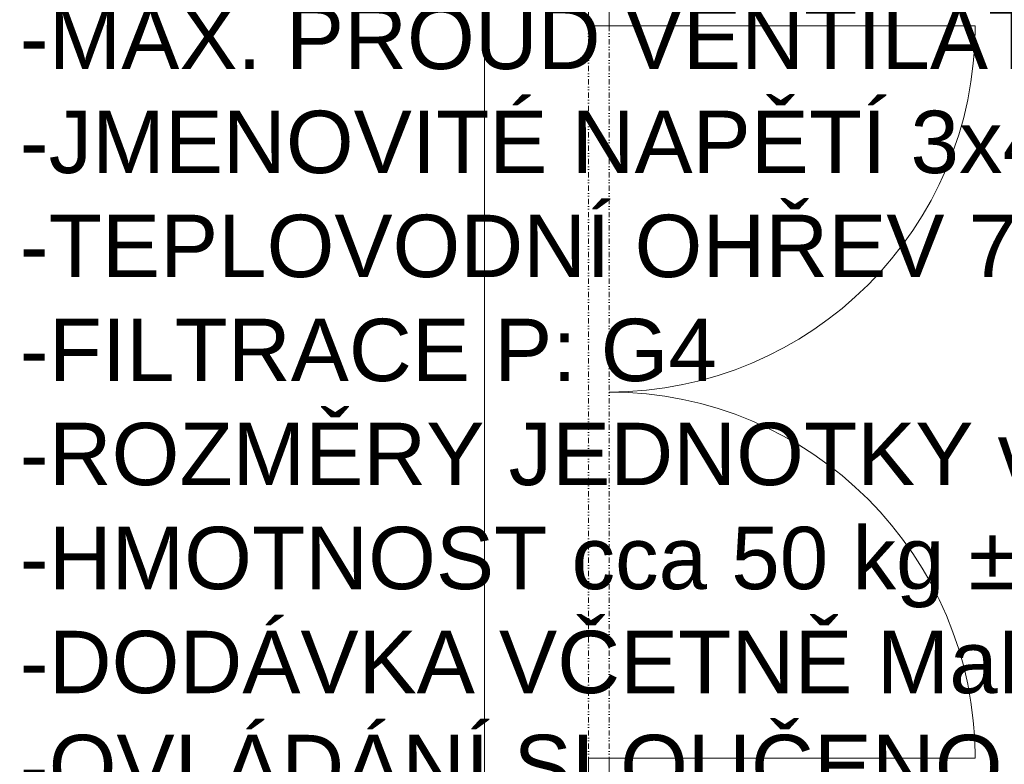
# Model space of a CAD drawing. Header units: millimetres. Extents: x 0 to 1216358, y -266558 to 2852.
# Tile 63 of 76: x 1162873 to 1165240, y -227605 to -225815. Entities that reach past the tile are written whole.
import ezdxf

# ---------------------------------------------------------------- set-up
doc = ezdxf.new("R2010")
doc.units = ezdxf.units.MM
doc.linetypes.add('DĚLICÍ2', pattern=[15.875, 6.35, -3.175, 0, -3.175, 0, -3.175])
doc.layers.get('0').update_dxf_attribs({"lineweight": 13})
doc.layers.add('1VZT - LEGENDY', color=7, linetype='Continuous', lineweight=13)
doc.styles.get("Standard").update_dxf_attribs({"font": 'arial.ttf'})

# ---------------------------------------------------------------- blocks, each defined once
blk = doc.blocks.new('SDCDCSDC')
at = {"color": 8, "ltscale": 2}
blk.add_line((1167409.8, -203217.3), (1167409.8, -201357.3), dxfattribs=at)
for points in [[(1167709.8, -201407.3), (1167709.8, -201357.3), (1167659.8, -201357.3), (1167659.8, -201407.3)], [(1167709.8, -203217.3), (1167709.8, -203167.3), (1167659.8, -203167.3), (1167659.8, -203217.3)]]:
    blk.add_lwpolyline(points, close=True, dxfattribs=at)
at = {"color": 8, "linetype": 'DĚLICÍ2', "ltscale": 2}
for points in [[(1167659.8, -201407.3), (1167659.8, -203167.3)], [(1167709.8, -201407.3), (1167709.8, -203167.3)]]:
    blk.add_lwpolyline(points, dxfattribs=at)
at = {"color": 8, "ltscale": 2}
for points in [[(1167709.8, -201407.3), (1168589.8, -201407.3)], [(1167709.8, -203167.3), (1168589.8, -203167.3)]]:
    blk.add_lwpolyline(points, dxfattribs=at)
for centre, start, end in [((1167709.8, -201407.3), 270, 0), ((1167709.8, -203167.3), 0, 90)]:
    blk.add_arc(centre, 880, start, end, dxfattribs=at)

msp = doc.modelspace()

# ---------------------------------------------------------------- block references
msp.add_blockref('SDCDCSDC', (-3419.8, -24422.6, -220.1))

# ---------------------------------------------------------------- texts
at = {"layer": '1VZT - LEGENDY', "lineweight": 5, "insert": (1162872.5, -224533.4), "char_height": 150, "attachment_point": 1}
msp.add_mtext_dynamic_manual_height_columns('\\A1;{\\LZAŘÍZENÍ Č.1.01 VĚTRÁNÍ TOALET}\\P-VZT JEDNOTKA Remak {\\A0;Vento 40-20}\\P-VZT SESTAVA UMÍSTĚNA POD STROPEM, ZAVĚŠENA NA O.K.\\P-VÝKON  P: 7.000m³/h, 100 Pa\\P-JMENOVITÝ VÝKON VENTILÁTORŮ 0,17 kW\\P-MAX. PROUD VENTILÁTORŮ 2 A\\P-JMENOVITÉ NAPĚTÍ 3x400 V\\P-TEPLOVODNÍ OHŘEV 7 kW\\P-FILTRACE P: G4\\P-ROZMĚRY JEDNOTKY v275; š540; d1440 mm\\P-HMOTNOST cca 50 kg %%P 10%\\P-DODÁVKA VČETNĚ MaR\\P-OVLÁDÁNÍ SLOUČENO S ODTAHOVÝMI VENTILÁTORY', width=7941.607, gutter_width=12.5, heights=[0], dxfattribs=at)

doc.saveas('drawing.dxf')
